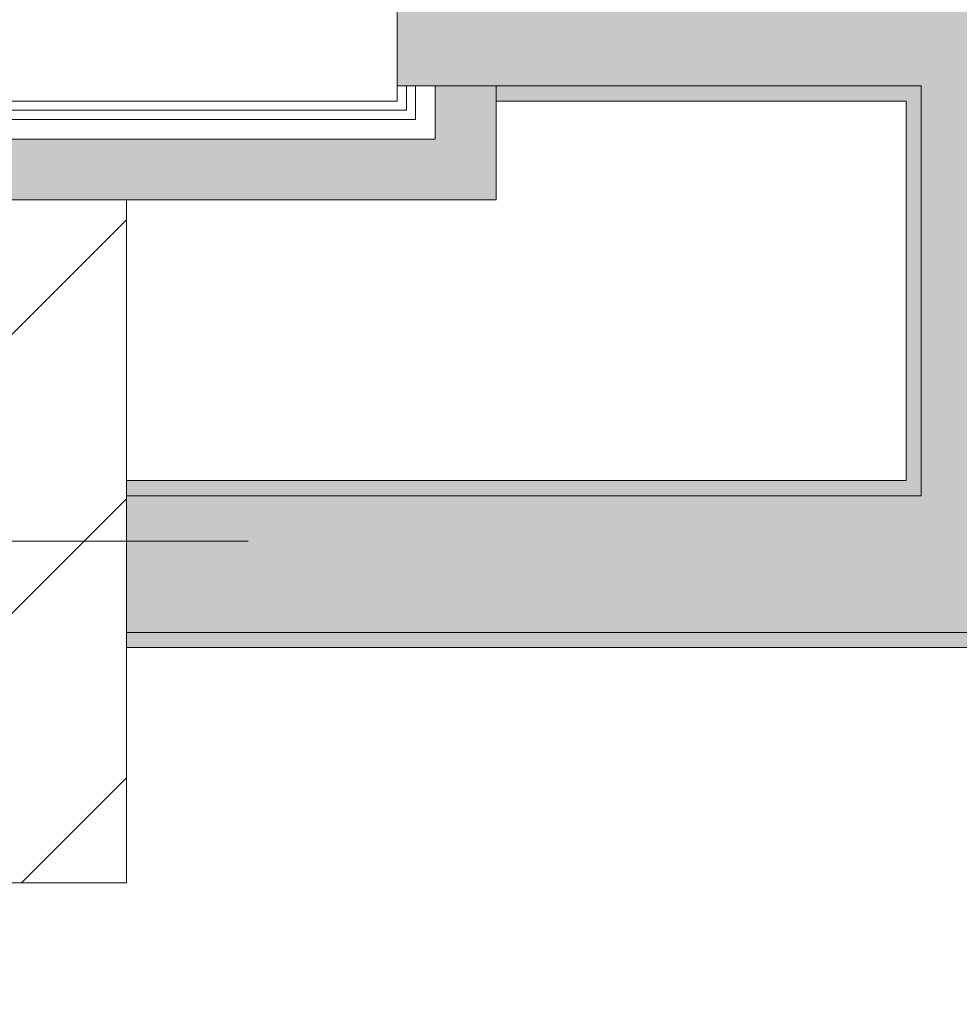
# Model space of a CAD drawing. Header units: millimetres. Extents: x -28277 to 305935, y -19284 to 4746.
# Tile 249 of 256: x 190540 to 191159, y -17319 to -16670. Entities that reach past the tile are written whole.
import ezdxf

# ---------------------------------------------------------------- set-up
doc = ezdxf.new("R2010")
doc.units = ezdxf.units.MM
doc.header["$MEASUREMENT"] = 0
doc.linetypes.add('Wipeout_Contour', pattern=[1000, 0, -1000])
for name, color, linetype, lineweight in [('08_E_Envans secs_Pluma_Nº__7', 7, 'Continuous', 5), ('10_ESTR_Pilars_Pluma_Nº__20', 1, 'Continuous', 5), ('10_ESTR_Pilars_Pluma_Nº__28', 7, 'Continuous', 20), ('10_ESTR_Pilars_Pluma_Nº__42', 8, 'Continuous', 25), ('12_FAÇ_Façana_Pluma_Nº__7', 7, 'Continuous', 5), ('Nuevo_08_E_Envans secs_Pluma_Nº__1', 7, 'Continuous', 5)]:
    doc.layers.add(name, color=color, linetype=linetype, lineweight=lineweight)
for name, color, linetype in [('10_ESTR_Pilars', 7, 'Continuous'), ('12_FAÇ_Façana', 7, 'Continuous'), ('Nuevo_08_E_Envans secs', 7, 'Continuous')]:
    doc.layers.add(name, color=color, linetype=linetype)
for name, color, linetype, lineweight, true_color in [('12_FAÇ_Façana_Pluma_Nº__102', 7, 'Continuous', 5, 0xcccccc), ('12_FAÇ_Façana_Pluma_Nº__176', 7, 'Continuous', 15, 0x93a0c6), ('Nuevo_08_E_Envans secs_Pluma_Nº__102', 7, 'Continuous', 5, 0xcccccc), ('Nuevo_08_E_Envans secs_Pluma_Nº__171', 171, 'Continuous', 13, 0xaaaaff), ('Nuevo_08_E_Envans secs_Pluma_Nº__177', 7, 'Continuous', 15, 0xf7e046)]:
    doc.layers.add(name, color=color, linetype=linetype, lineweight=lineweight, true_color=true_color)
pattern_1 = [(45, (184431.64, 0), (-367.696, 367.696), [390, -130]), (45, (184431.64, 367.7), (-367.696, 367.696), [390, -130])]

# ---------------------------------------------------------------- blocks, each defined once
blk = doc.blocks.new('Muro_109_7', base_point=(191213.75, -16633.98))
at = {"layer": '12_FAÇ_Façana_Pluma_Nº__102', "linetype": 'Continuous', "lineweight": 0, "true_color": 0xe5e5e5}
for points in [[(190794.75, -16713.98), (190794.75, -16643.98), (190788.75, -16643.98), (190788.75, -16713.98)], [(190800.75, -16713.98), (190800.75, -16643.98), (190794.75, -16643.98), (190794.75, -16713.98)], [(190813.75, -16713.98), (190813.75, -16643.98), (190800.75, -16643.98), (190800.75, -16713.98)], [(190853.75, -16713.98), (190853.75, -16643.98), (190813.75, -16643.98), (190813.75, -16713.98)], [(190863.75, -16643.98), (190853.75, -16643.98), (190853.75, -16713.98), (190863.75, -16713.98)], [(190863.75, -16713.98), (190953.75, -16713.98), (190953.75, -16643.98), (190863.75, -16643.98)], [(190953.75, -16713.98), (191133.75, -16713.98), (191133.75, -16643.98), (190953.75, -16643.98)], [(191133.75, -16713.98), (191203.75, -16713.98), (191203.75, -16643.98)], [(191133.75, -16713.98), (191203.75, -16643.98), (191133.75, -16643.98)]]:
    blk.add_hatch(color=254, dxfattribs=at).paths.add_polyline_path(points)
at = {"layer": '12_FAÇ_Façana_Pluma_Nº__176', "linetype": 'Continuous', "lineweight": 0, "true_color": 0x495063}
for points in [[(190853.75, -16643.98), (190863.75, -16643.98), (190863.75, -16633.98), (190853.75, -16633.98)], [(190953.75, -16643.98), (190963.75, -16643.98), (190963.75, -16633.98), (190953.75, -16633.98)], [(190963.75, -16643.98), (191203.75, -16643.98), (191203.75, -16633.98), (190963.75, -16633.98)], [(191203.75, -16643.98), (191213.75, -16643.98), (191213.75, -16633.98)], [(191203.75, -16643.98), (191213.75, -16633.98), (191203.75, -16633.98)], [(191123.75, -16713.98), (190853.75, -16713.98), (190853.75, -16723.98), (191123.75, -16723.98)], [(191123.75, -16723.98), (191133.75, -16723.98), (191133.75, -16713.98)], [(191123.75, -16723.98), (191133.75, -16713.98), (191123.75, -16713.98)]]:
    blk.add_hatch(color=251, dxfattribs=at).paths.add_polyline_path(points)
at = {"layer": '08_E_Envans secs_Pluma_Nº__7', "color": 7, "linetype": 'Continuous', "lineweight": 5}
for p, q in [((190794.75, -16643.98), (190788.75, -16643.98)), ((190800.75, -16643.98), (190794.75, -16643.98)), ((190813.75, -16643.98), (190800.75, -16643.98)), ((190853.75, -16643.98), (190813.75, -16643.98)), ((190788.75, -16713.98), (190794.75, -16713.98)), ((190794.75, -16713.98), (190800.75, -16713.98)), ((190800.75, -16713.98), (190813.75, -16713.98)), ((190813.75, -16713.98), (190853.75, -16713.98))]:
    blk.add_line(p, q, dxfattribs=at)
at = {"layer": '12_FAÇ_Façana_Pluma_Nº__7', "color": 7, "linetype": 'Continuous', "lineweight": 5}
for p, q in [((190863.75, -16633.98), (190863.75, -16643.98)), ((190953.75, -16643.98), (190953.75, -16633.98)), ((190863.75, -16643.98), (190853.75, -16643.98)), ((191133.75, -16643.98), (190953.75, -16643.98)), ((191203.75, -16643.98), (191133.75, -16643.98)), ((191203.75, -16713.98), (191203.75, -16643.98)), ((190853.75, -16713.98), (190863.75, -16713.98)), ((190863.75, -16713.98), (190953.75, -16713.98)), ((190953.75, -16713.98), (191133.75, -16713.98)), ((191133.75, -16723.98), (191133.75, -16713.98))]:
    blk.add_line(p, q, dxfattribs=at)
at = {"layer": '12_FAÇ_Façana_Pluma_Nº__7', "color": 7, "linetype": 'Continuous', "lineweight": 5, "flags": 128}
for points in [[(190853.75, -16633.98), (190853.75, -16643.98)], [(191213.75, -16633.98), (190963.75, -16633.98)], [(191213.75, -16633.98), (191213.75, -16643.98)], [(190853.75, -16713.98), (190853.75, -16723.98)], [(190853.75, -16723.98), (191123.75, -16723.98)]]:
    blk.add_lwpolyline(points, dxfattribs=at)
at = {"layer": 'Nuevo_08_E_Envans secs_Pluma_Nº__1', "color": 7, "linetype": 'Continuous', "lineweight": 5}
blk.add_line((190788.75, -16643.98), (190788.75, -16713.98), dxfattribs=at)
blk = doc.blocks.new('Muro_110_7', base_point=(191213.75, -17083.98))
at = {"layer": '12_FAÇ_Façana_Pluma_Nº__102', "linetype": 'Continuous', "lineweight": 0, "true_color": 0xe5e5e5}
for points in [[(191133.75, -16713.98), (191133.75, -16973.98), (191203.75, -16973.98), (191203.75, -16713.98)], [(191203.75, -16973.98), (191133.75, -16973.98), (191133.75, -16983.98), (191203.75, -16983.98)]]:
    blk.add_hatch(color=254, dxfattribs=at).paths.add_polyline_path(points)
at = {"layer": '12_FAÇ_Façana_Pluma_Nº__176', "linetype": 'Continuous', "lineweight": 0, "true_color": 0x495063}
for points in [[(191203.75, -16643.98), (191203.75, -16973.98), (191213.75, -16973.98), (191213.75, -16643.98)], [(191123.75, -16723.98), (191123.75, -16973.98), (191133.75, -16973.98), (191133.75, -16723.98)]]:
    blk.add_hatch(color=251, dxfattribs=at).paths.add_polyline_path(points)
at = {"layer": '12_FAÇ_Façana_Pluma_Nº__7', "color": 7, "linetype": 'Continuous', "lineweight": 5}
for p, q in [((191203.75, -16713.98), (191203.75, -16643.98)), ((191133.75, -16723.98), (191133.75, -16713.98)), ((191203.75, -16973.98), (191203.75, -16713.98)), ((191133.75, -16723.98), (191133.75, -16973.98)), ((191133.75, -16973.98), (191133.75, -16983.98)), ((191203.75, -16983.98), (191203.75, -16973.98))]:
    blk.add_line(p, q, dxfattribs=at)
at = {"layer": '12_FAÇ_Façana_Pluma_Nº__7', "color": 7, "linetype": 'Continuous', "lineweight": 5, "flags": 128}
for points in [[(191213.75, -16973.98), (191213.75, -16643.98)], [(191123.75, -16723.98), (191123.75, -16973.98)]]:
    blk.add_lwpolyline(points, dxfattribs=at)
blk = doc.blocks.new('Muro_114_7', base_point=(190610.53, -17083.98))
at = {"layer": '12_FAÇ_Façana_Pluma_Nº__102', "linetype": 'Continuous', "lineweight": 0, "true_color": 0xe5e5e5}
for points in [[(191133.75, -16983.98), (190610.53, -16983.98), (190610.53, -17073.98), (191133.75, -17073.98)], [(191203.75, -16983.98), (191133.75, -16983.98), (191133.75, -17073.98), (191203.75, -17073.98)]]:
    blk.add_hatch(color=254, dxfattribs=at).paths.add_polyline_path(points)
at = {"layer": '12_FAÇ_Façana_Pluma_Nº__176', "linetype": 'Continuous', "lineweight": 0, "true_color": 0x495063}
for points in [[(191123.75, -16973.98), (190610.53, -16973.98), (190610.53, -16983.98), (191123.75, -16983.98)], [(191133.75, -16973.98), (191123.75, -16973.98), (191123.75, -16983.98), (191133.75, -16983.98)], [(190610.53, -17083.98), (196244.63, -17083.98), (196244.63, -17073.98), (190610.53, -17073.98)]]:
    blk.add_hatch(color=251, dxfattribs=at).paths.add_polyline_path(points)
at = {"layer": '12_FAÇ_Façana_Pluma_Nº__7', "color": 7, "linetype": 'Continuous', "lineweight": 5}
for p, q in [((191133.75, -16973.98), (191133.75, -16983.98)), ((191133.75, -16983.98), (190610.53, -16983.98)), ((190610.53, -17073.98), (191133.75, -17073.98)), ((191133.75, -17073.98), (191203.75, -17073.98))]:
    blk.add_line(p, q, dxfattribs=at)
at = {"layer": '12_FAÇ_Façana_Pluma_Nº__7', "color": 7, "linetype": 'Continuous', "lineweight": 5, "flags": 128}
for points in [[(191123.75, -16973.98), (190610.53, -16973.98)], [(190610.53, -17083.98), (196244.63, -17083.98)]]:
    blk.add_lwpolyline(points, dxfattribs=at)
blk = doc.blocks.new('*X359', base_point=(184431.64, 0))
at = {"layer": 'Nuevo_08_E_Envans secs_Pluma_Nº__102', "linetype": 'Continuous', "lineweight": 5, "true_color": 0xcccccc}
blk.add_hatch(color=254, dxfattribs=at).paths.add_polyline_path([(190813.75, -16748.98), (190813.75, -16788.98), (190853.75, -16788.98)])
blk = doc.blocks.new('*X363', base_point=(184431.64, 0))
at = {"layer": 'Nuevo_08_E_Envans secs_Pluma_Nº__102', "linetype": 'Continuous', "lineweight": 5, "true_color": 0xcccccc}
blk.add_hatch(color=254, dxfattribs=at).paths.add_polyline_path([(190853.75, -16748.98), (190853.75, -16713.98), (190813.75, -16713.98), (190813.75, -16748.98)])
blk = doc.blocks.new('*X364', base_point=(184431.64, 0))
at = {"layer": 'Nuevo_08_E_Envans secs_Pluma_Nº__102', "linetype": 'Continuous', "lineweight": 5, "true_color": 0xcccccc}
blk.add_hatch(color=254, dxfattribs=at).paths.add_polyline_path([(190853.75, -16748.98), (190813.75, -16748.98), (190853.75, -16788.98)])
blk = doc.blocks.new('Muro_122_7', base_point=(190788.75, -14316.98))
at = {"layer": 'Nuevo_08_E_Envans secs_Pluma_Nº__1', "color": 7, "linetype": 'Continuous', "lineweight": 5, "flags": 128}
for points in [[(190853.75, -16788.98), (190853.75, -16713.98)], [(190853.75, -16788.98), (190813.75, -16788.98)]]:
    blk.add_lwpolyline(points, dxfattribs=at)
at = {"color": 254, "linetype": 'Wipeout_Contour', "lineweight": 0, "ltscale": 574568.567596}
blk.add_wipeout([(190788.75, -16723.98), (190788.75, -16729.98), (190794.75, -16729.98)], dxfattribs=at).dxf.layer = 'Nuevo_08_E_Envans secs'
at = {"color": 254, "linetype": 'Wipeout_Contour', "lineweight": 0, "ltscale": 574615.772452}
blk.add_wipeout([(190800.75, -16735.98), (190800.75, -16748.98), (190813.75, -16748.98)], dxfattribs=at).dxf.layer = 'Nuevo_08_E_Envans secs'
at = {"layer": 'Nuevo_08_E_Envans secs_Pluma_Nº__171', "linetype": 'Continuous', "lineweight": 13, "true_color": 0xaaaaff}
h = blk.add_hatch(dxfattribs=at)
h.set_pattern_fill('Panellat_HPL_0007', color=161, style=0, pattern_type=2)
h.set_pattern_definition(pattern_1)
h.paths.add_polyline_path([(190788.75, -16723.98), (190788.75, -16729.98), (190794.75, -16729.98)])
at = {"layer": 'Nuevo_08_E_Envans secs_Pluma_Nº__177', "linetype": 'Continuous', "lineweight": 15, "true_color": 0xf7e046}
h = blk.add_hatch(dxfattribs=at)
h.set_pattern_fill('Panellat_HPL_0007', color=53, style=0, pattern_type=2)
h.set_pattern_definition(pattern_1)
h.paths.add_polyline_path([(190800.75, -16735.98), (190800.75, -16748.98), (190813.75, -16748.98)])
at = {"layer": 'Nuevo_08_E_Envans secs', "color": 7, "lineweight": 20}
blk.add_blockref('*X359', (184431.64, 0), dxfattribs=at)
at = {"color": 254, "linetype": 'Wipeout_Contour', "lineweight": 0, "ltscale": 766091.54263}
blk.add_wipeout([(190794.75, -16723.98), (190794.75, -16713.98), (190788.75, -16713.98), (190788.75, -16723.98)], dxfattribs=at).dxf.layer = 'Nuevo_08_E_Envans secs'
at = {"color": 254, "linetype": 'Wipeout_Contour', "lineweight": 0, "ltscale": 766155.402253}
blk.add_wipeout([(190813.75, -16735.98), (190813.75, -16713.98), (190800.75, -16713.98), (190800.75, -16735.98)], dxfattribs=at).dxf.layer = 'Nuevo_08_E_Envans secs'
at = {"layer": 'Nuevo_08_E_Envans secs_Pluma_Nº__171', "linetype": 'Continuous', "lineweight": 13, "true_color": 0xaaaaff}
h = blk.add_hatch(dxfattribs=at)
h.set_pattern_fill('Panellat_HPL_0007', color=161, style=0, pattern_type=2)
h.set_pattern_definition(pattern_1)
h.paths.add_polyline_path([(190794.75, -16723.98), (190794.75, -16713.98), (190788.75, -16713.98), (190788.75, -16723.98)])
at = {"layer": 'Nuevo_08_E_Envans secs_Pluma_Nº__177', "linetype": 'Continuous', "lineweight": 15, "true_color": 0xf7e046}
h = blk.add_hatch(dxfattribs=at)
h.set_pattern_fill('Panellat_HPL_0007', color=53, style=0, pattern_type=2)
h.set_pattern_definition(pattern_1)
h.paths.add_polyline_path([(190813.75, -16735.98), (190813.75, -16713.98), (190800.75, -16713.98), (190800.75, -16735.98)])
at = {"layer": '08_E_Envans secs_Pluma_Nº__7', "color": 7, "linetype": 'Continuous', "lineweight": 5}
for p, q in [((190788.75, -16713.98), (190794.75, -16713.98)), ((190794.75, -16713.98), (190800.75, -16713.98)), ((190800.75, -16713.98), (190813.75, -16713.98)), ((190813.75, -16713.98), (190853.75, -16713.98))]:
    blk.add_line(p, q, dxfattribs=at)
at = {"color": 254, "linetype": 'Wipeout_Contour', "lineweight": 0, "ltscale": 574572.937136}
blk.add_wipeout([(190794.75, -16723.98), (190788.75, -16723.98), (190794.75, -16729.98)], dxfattribs=at).dxf.layer = 'Nuevo_08_E_Envans secs'
at = {"color": 254, "linetype": 'Wipeout_Contour', "lineweight": 0, "ltscale": 574626.502786}
blk.add_wipeout([(190813.75, -16735.98), (190800.75, -16735.98), (190813.75, -16748.98)], dxfattribs=at).dxf.layer = 'Nuevo_08_E_Envans secs'
at = {"layer": 'Nuevo_08_E_Envans secs_Pluma_Nº__171', "linetype": 'Continuous', "lineweight": 13, "true_color": 0xaaaaff}
h = blk.add_hatch(dxfattribs=at)
h.set_pattern_fill('Panellat_HPL_0007', color=161, style=0, pattern_type=2)
h.set_pattern_definition(pattern_1)
h.paths.add_polyline_path([(190794.75, -16723.98), (190788.75, -16723.98), (190794.75, -16729.98)])
at = {"layer": 'Nuevo_08_E_Envans secs_Pluma_Nº__177', "linetype": 'Continuous', "lineweight": 15, "true_color": 0xf7e046}
h = blk.add_hatch(dxfattribs=at)
h.set_pattern_fill('Panellat_HPL_0007', color=53, style=0, pattern_type=2)
h.set_pattern_definition(pattern_1)
h.paths.add_polyline_path([(190813.75, -16735.98), (190800.75, -16735.98), (190813.75, -16748.98)])
at = {"layer": 'Nuevo_08_E_Envans secs_Pluma_Nº__1', "color": 7, "linetype": 'Continuous', "lineweight": 5}
for p, q in [((190794.75, -16713.98), (190794.75, -16729.98)), ((190800.75, -16713.98), (190800.75, -16735.98)), ((190813.75, -16713.98), (190813.75, -16748.98)), ((190788.75, -16729.98), (190794.75, -16729.98)), ((190794.75, -16735.98), (190800.75, -16735.98)), ((190800.75, -16748.98), (190813.75, -16748.98))]:
    blk.add_line(p, q, dxfattribs=at)
at = {"layer": 'Nuevo_08_E_Envans secs_Pluma_Nº__1', "color": 7, "linetype": 'Continuous', "lineweight": 5, "flags": 128}
blk.add_lwpolyline([(190788.75, -14438.98), (190788.75, -16723.98)], dxfattribs=at)
at = {"layer": 'Nuevo_08_E_Envans secs', "color": 7, "lineweight": 20}
for name in ['*X363', '*X364']:
    blk.add_blockref(name, (184431.64, 0), dxfattribs=at)
blk = doc.blocks.new('*X682', base_point=(184431.64, 0))
at = {"layer": 'Nuevo_08_E_Envans secs_Pluma_Nº__102', "linetype": 'Continuous', "lineweight": 5, "true_color": 0xcccccc}
blk.add_hatch(color=254, dxfattribs=at).paths.add_polyline_path([(190260.53, -16788.98), (190220.53, -16748.98), (190220.53, -16788.98)])
blk = doc.blocks.new('*X683', base_point=(184431.64, 0))
at = {"layer": 'Nuevo_08_E_Envans secs_Pluma_Nº__102', "linetype": 'Continuous', "lineweight": 5, "true_color": 0xcccccc}
blk.add_hatch(color=254, dxfattribs=at).paths.add_polyline_path([(190260.53, -16788.98), (190813.75, -16788.98), (190813.75, -16748.98), (190260.53, -16748.98)])
blk = doc.blocks.new('*X684', base_point=(184431.64, 0))
at = {"layer": 'Nuevo_08_E_Envans secs_Pluma_Nº__102', "linetype": 'Continuous', "lineweight": 5, "true_color": 0xcccccc}
blk.add_hatch(color=254, dxfattribs=at).paths.add_polyline_path([(190260.53, -16748.98), (190220.53, -16748.98), (190260.53, -16788.98)])
blk = doc.blocks.new('Muro_187_7', base_point=(190788.75, -16788.98))
at = {"layer": 'Nuevo_08_E_Envans secs_Pluma_Nº__1', "color": 7, "linetype": 'Continuous', "lineweight": 5, "flags": 128}
blk.add_lwpolyline([(190610.53, -16788.98), (190813.75, -16788.98)], dxfattribs=at)
at = {"color": 254, "linetype": 'Wipeout_Contour', "lineweight": 0, "ltscale": 572795.745507}
blk.add_wipeout([(190195.53, -16729.98), (190201.53, -16729.98), (190195.53, -16723.98)], dxfattribs=at).dxf.layer = 'Nuevo_08_E_Envans secs'
at = {"color": 254, "linetype": 'Wipeout_Contour', "lineweight": 0, "ltscale": 572842.962863}
blk.add_wipeout([(190207.53, -16748.98), (190220.53, -16748.98), (190207.53, -16735.98)], dxfattribs=at).dxf.layer = 'Nuevo_08_E_Envans secs'
at = {"layer": 'Nuevo_08_E_Envans secs_Pluma_Nº__171', "linetype": 'Continuous', "lineweight": 13, "true_color": 0xaaaaff}
h = blk.add_hatch(dxfattribs=at)
h.set_pattern_fill('Panellat_HPL_0007', color=161, style=0, pattern_type=2)
h.set_pattern_definition(pattern_1)
h.paths.add_polyline_path([(190195.53, -16729.98), (190201.53, -16729.98), (190195.53, -16723.98)])
at = {"layer": 'Nuevo_08_E_Envans secs_Pluma_Nº__177', "linetype": 'Continuous', "lineweight": 15, "true_color": 0xf7e046}
h = blk.add_hatch(dxfattribs=at)
h.set_pattern_fill('Panellat_HPL_0007', color=53, style=0, pattern_type=2)
h.set_pattern_definition(pattern_1)
h.paths.add_polyline_path([(190207.53, -16748.98), (190220.53, -16748.98), (190207.53, -16735.98)])
at = {"layer": 'Nuevo_08_E_Envans secs', "color": 7, "lineweight": 20}
blk.add_blockref('*X682', (184431.64, 0), dxfattribs=at)
at = {"color": 254, "linetype": 'Wipeout_Contour', "lineweight": 0, "ltscale": 764912.454565}
blk.add_wipeout([(190201.53, -16729.98), (190788.75, -16729.98), (190788.75, -16723.98), (190201.53, -16723.98)], dxfattribs=at).dxf.layer = 'Nuevo_08_E_Envans secs'
at = {"color": 254, "linetype": 'Wipeout_Contour', "lineweight": 0, "ltscale": 764979.64241}
blk.add_wipeout([(190220.53, -16748.98), (190800.75, -16748.98), (190800.75, -16735.98), (190220.53, -16735.98)], dxfattribs=at).dxf.layer = 'Nuevo_08_E_Envans secs'
at = {"layer": 'Nuevo_08_E_Envans secs_Pluma_Nº__171', "linetype": 'Continuous', "lineweight": 13, "true_color": 0xaaaaff}
h = blk.add_hatch(dxfattribs=at)
h.set_pattern_fill('Panellat_HPL_0007', color=161, style=0, pattern_type=2)
h.set_pattern_definition(pattern_1)
h.paths.add_polyline_path([(190201.53, -16729.98), (190788.75, -16729.98), (190788.75, -16723.98), (190201.53, -16723.98)])
at = {"layer": 'Nuevo_08_E_Envans secs_Pluma_Nº__177', "linetype": 'Continuous', "lineweight": 15, "true_color": 0xf7e046}
h = blk.add_hatch(dxfattribs=at)
h.set_pattern_fill('Panellat_HPL_0007', color=53, style=0, pattern_type=2)
h.set_pattern_definition(pattern_1)
h.paths.add_polyline_path([(190220.53, -16748.98), (190800.75, -16748.98), (190800.75, -16735.98), (190220.53, -16735.98)])
at = {"layer": 'Nuevo_08_E_Envans secs_Pluma_Nº__1', "color": 7, "linetype": 'Continuous', "lineweight": 5}
for p, q in [((190788.75, -16729.98), (190207.53, -16729.98)), ((190788.75, -16729.98), (190794.75, -16729.98)), ((190794.75, -16735.98), (190800.75, -16735.98)), ((190800.75, -16748.98), (190260.53, -16748.98)), ((190800.75, -16748.98), (190813.75, -16748.98))]:
    blk.add_line(p, q, dxfattribs=at)
at = {"layer": 'Nuevo_08_E_Envans secs', "color": 7, "lineweight": 20}
blk.add_blockref('*X683', (184431.64, 0), dxfattribs=at)
at = {"color": 254, "linetype": 'Wipeout_Contour', "lineweight": 0, "ltscale": 572800.113035}
blk.add_wipeout([(190201.53, -16723.98), (190195.53, -16723.98), (190201.53, -16729.98)], dxfattribs=at).dxf.layer = 'Nuevo_08_E_Envans secs'
at = {"color": 254, "linetype": 'Wipeout_Contour', "lineweight": 0, "ltscale": 572853.689125}
blk.add_wipeout([(190220.53, -16735.98), (190207.53, -16735.98), (190220.53, -16748.98)], dxfattribs=at).dxf.layer = 'Nuevo_08_E_Envans secs'
at = {"layer": 'Nuevo_08_E_Envans secs_Pluma_Nº__171', "linetype": 'Continuous', "lineweight": 13, "true_color": 0xaaaaff}
h = blk.add_hatch(dxfattribs=at)
h.set_pattern_fill('Panellat_HPL_0007', color=161, style=0, pattern_type=2)
h.set_pattern_definition(pattern_1)
h.paths.add_polyline_path([(190201.53, -16723.98), (190195.53, -16723.98), (190201.53, -16729.98)])
at = {"layer": 'Nuevo_08_E_Envans secs_Pluma_Nº__177', "linetype": 'Continuous', "lineweight": 15, "true_color": 0xf7e046}
h = blk.add_hatch(dxfattribs=at)
h.set_pattern_fill('Panellat_HPL_0007', color=53, style=0, pattern_type=2)
h.set_pattern_definition(pattern_1)
h.paths.add_polyline_path([(190220.53, -16735.98), (190207.53, -16735.98), (190220.53, -16748.98)])
at = {"layer": 'Nuevo_08_E_Envans secs_Pluma_Nº__1', "color": 7, "linetype": 'Continuous', "lineweight": 5}
for p, q in [((190201.53, -16729.98), (190201.53, -16735.98)), ((190207.53, -16729.98), (190201.53, -16729.98)), ((190207.53, -16735.98), (190207.53, -16748.98)), ((190220.53, -16735.98), (190207.53, -16735.98)), ((190794.75, -16735.98), (190220.53, -16735.98)), ((190220.53, -16748.98), (190220.53, -16788.98)), ((190260.53, -16748.98), (190220.53, -16748.98))]:
    blk.add_line(p, q, dxfattribs=at)
at = {"layer": 'Nuevo_08_E_Envans secs_Pluma_Nº__1', "color": 7, "linetype": 'Continuous', "lineweight": 5, "flags": 128}
for points in [[(190195.53, -16723.98), (190195.53, -16729.98)], [(190788.75, -16723.98), (190195.53, -16723.98)]]:
    blk.add_lwpolyline(points, dxfattribs=at)
at = {"layer": 'Nuevo_08_E_Envans secs', "color": 7, "lineweight": 20}
blk.add_blockref('*X684', (184431.64, 0), dxfattribs=at)
blk = doc.blocks.new('Pilar_34_7', base_point=(190435.53, -17013.98))
at = {"color": 254, "linetype": 'Wipeout_Contour', "lineweight": 0, "ltscale": 764776.763452}
blk.add_wipeout([(190260.53, -17238.98), (190610.53, -17238.98), (190610.53, -16788.98), (190260.53, -16788.98)], dxfattribs=at).dxf.layer = '10_ESTR_Pilars'
at = {"layer": '10_ESTR_Pilars_Pluma_Nº__42', "linetype": 'Continuous', "lineweight": 25}
h = blk.add_hatch(dxfattribs=at)
h.set_pattern_fill('00_GCT_trama_45º_e1_400__03', color=8, style=0, pattern_type=2)
h.set_pattern_definition([(45, (184431.64, 0), (-91.9239, 91.9239), [])])
h.paths.add_polyline_path([(190260.53, -17238.98), (190610.53, -17238.98), (190610.53, -16788.98), (190260.53, -16788.98)])
at = {"layer": '10_ESTR_Pilars_Pluma_Nº__20', "color": 1, "linetype": 'Continuous', "lineweight": 5}
for p, q in [((190435.53, -16933.98), (190435.53, -16708.98)), ((190355.53, -17013.98), (190180.53, -17013.98)), ((190515.53, -17013.98), (190690.53, -17013.98)), ((190435.53, -17093.98), (190435.53, -17318.98))]:
    blk.add_line(p, q, dxfattribs=at)
blk.add_point((190435.53, -17013.98), dxfattribs=at)
at = {"layer": '10_ESTR_Pilars_Pluma_Nº__28', "color": 7, "linetype": 'Continuous', "lineweight": 20, "flags": 128}
blk.add_lwpolyline([(190260.53, -17238.98), (190610.53, -17238.98), (190610.53, -16788.98), (190260.53, -16788.98)], close=True, dxfattribs=at)

msp = doc.modelspace()

# ---------------------------------------------------------------- block references
at = {"layer": '12_FAÇ_Façana', "color": 7, "lineweight": 20}
for name, p in [('Muro_109_7', (191213.749, -16633.976)), ('Muro_110_7', (191213.749, -17083.976)), ('Muro_114_7', (190610.534, -17083.976))]:
    msp.add_blockref(name, p, dxfattribs=at)

# ---------------------------------------------------------------- next in the draw order: block references
at = {"layer": 'Nuevo_08_E_Envans secs', "color": 7, "lineweight": 20}
msp.add_blockref('Muro_122_7', (190788.749, -14316.976), dxfattribs=at)

# ---------------------------------------------------------------- next in the draw order: block references
msp.add_blockref('Muro_187_7', (190788.749, -16788.976), dxfattribs=at)

# ---------------------------------------------------------------- next in the draw order: block references
at = {"layer": '10_ESTR_Pilars', "color": 7, "lineweight": 20}
msp.add_blockref('Pilar_34_7', (190435.534, -17013.976), dxfattribs=at)

doc.saveas('drawing.dxf')
